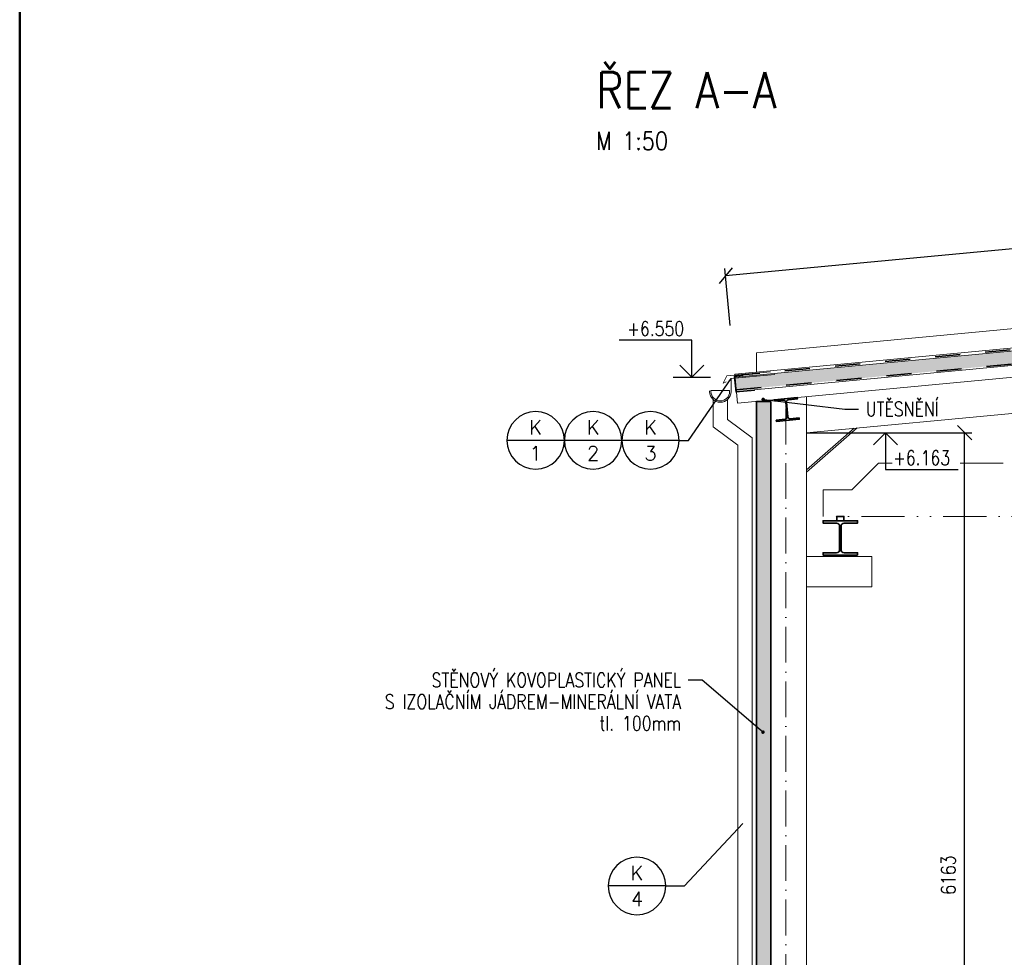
# Model space of a CAD drawing. Header units: millimetres. Extents: x -25606 to 96684, y -22894 to 47132.
# Tile 3 of 89: x -25606 to -18746, y -9804 to -3275. Entities that reach past the tile are written whole.
import ezdxf
from ezdxf import colors
from ezdxf.entities.mleader import LeaderData, LeaderLine
from ezdxf.enums import TextEntityAlignment as Align
from ezdxf.math import Vec2, Vec3

# ---------------------------------------------------------------- set-up
doc = ezdxf.new("R2010")
doc.units = ezdxf.units.MM
doc.header["$LTSCALE"] = 50
for name, pattern in [('A_CARA_15', [7.6, 5, -1.3, 0, -1.3]), ('A_CARA_16', [11.4, 6, -1.8, 0, -1.8, 0, -1.8]), ('IZOL', [3.5, 1.75, -1.75])]:
    doc.linetypes.add(name, pattern=pattern)
doc.layers.get('Defpoints').update_dxf_attribs({"color": 132})
for name, color, linetype, lineweight in [('CA_HYDROIZOLACE', 62, 'IZOL', 35), ('CA_KOTY', 3, 'Continuous', 25), ('CA_LEHOPL', 93, 'Continuous', 35), ('CA_OK18', 5, 'Continuous', 18), ('CA_OK35', 62, 'Continuous', 35), ('CA_OSY', 5, 'A_CARA_15', 18), ('CA_POHHRA18', 8, 'Continuous', 18), ('CA_PSVBUB', 3, 'Continuous', 25), ('CA_SRAFY', 9, 'Continuous', 13), ('CA_TEXT25', 7, 'Continuous', 25), ('CA_TEXT5', 1, 'Continuous', 50), ('CA_TG', 9, 'A_CARA_16', 13)]:
    doc.layers.add(name, color=color, linetype=linetype, lineweight=lineweight)
doc.layers.add('Obrysy', color=2, linetype='Continuous')
doc.layers.add('RAMECEK', color=1, linetype='Continuous', lineweight=50, plot=False)
doc.styles.add('ROMANS', font='romans.shx', dxfattribs={"width": 0.8})
doc.styles.get("Standard").update_dxf_attribs({"font": 'romans.shx'})
doc.dimstyles.new('A-50_(2.5)', dxfattribs={"dimscale": 50, "dimtxt": 2, "dimasz": 2, "dimexe": 1, "dimexo": 2, "dimgap": 0, "dimtad": 0, "dimdec": 0, "dimrnd": 1, "dimtxsty": 'ROMANS', "dimblk1": 'OBLIQUE', "dimblk2": 'OBLIQUE', "dimsah": 1, "dimcen": 2, "dimclrd": 256, "dimclre": 256, "dimclrt": 256, "dimadec": 1, "dimazin": 2, "dimtfac": 0.714286, "dimtdec": 0, "dimtmove": 0, "dimatfit": 3, "dimldrblk": 'DOTSMALL', "dimfxl": 7, "dimfxlon": 1, "dimtvp": 1.142857, "dimtfill": 1, "dimtolj": 1, "dimlwd": -1, "dimlwe": -1, "dimarcsym": 0})

# ---------------------------------------------------------------- blocks, each defined once
blk = doc.blocks.new('_Oblique')
at = {"color": 0, "linetype": 'ByBlock', "lineweight": -2}
blk.add_line((-0.5, -0.5), (0.5, 0.5), dxfattribs=at)
blk = doc.blocks.new('*D112')
at = {"layer": 'CA_KOTY', "transparency": 16777216}
for p, q in [((-19372.2, -6151.1), (-18972.2, -6151.1)), ((-19022.2, -12313.6), (-19022.2, -6151.1)), ((-19372.2, -12313.6), (-18972.2, -12313.6))]:
    blk.add_line(p, q, dxfattribs=at)
at = {"layer": 'Defpoints', "color": 0, "transparency": 16777216}
for p in [(-20123.5, -6151.1), (-19022.2, -6151.1), (-20113.5, -12313.6)]:
    blk.add_point(p, dxfattribs=at)
at = {"layer": 'CA_KOTY', "transparency": 16777216, "xscale": 100, "yscale": 100, "zscale": 100}
for p, rotation in [((-19022.2, -6151.1), 90), ((-19022.2, -12313.6), 270)]:
    blk.add_blockref('_Oblique', p, dxfattribs=dict(at, rotation=rotation))
at = {"layer": 'CA_KOTY', "transparency": 16777216, "insert": (-19136.5, -9232.3), "char_height": 100, "attachment_point": 5, "rotation": 90, "style": 'ROMANS', "bg_fill": 3, "box_fill_scale": 1.1, "bg_fill_color": 256, "bg_fill_true_color": 13158600, "bg_fill_transparency": 0}
blk.add_mtext('\\A1;6163', dxfattribs=at)
blk = doc.blocks.new('_DotSmall')
at = {"color": 0, "linetype": 'ByBlock', "const_width": 0.5}
blk.add_lwpolyline([(-0.0625, 0, 1), (0.0625, 0, 1)], format="xyb", close=True, dxfattribs=at)
blk = doc.blocks.new('_Dot')
at = {"layer": 'Obrysy', "color": 0, "lineweight": -2}
blk.add_line((-0.5, 0), (-1, 0), dxfattribs=at)
at = {"layer": 'Obrysy', "color": 0, "const_width": 0.5}
blk.add_lwpolyline([(-0.25, 0, 1), (0.25, 0, 1)], format="xyb", close=True, dxfattribs=at)
blk = doc.blocks.new('VYROBEK')
blk.add_line((-2, 0), (2, 0))
blk.add_circle((0, 0), 2)
for tag, p in [('ZNACKA', (0, 0.4)), ('TYP', (0, -1.4))]:
    blk.add_attdef(tag, text='', height=1).set_placement(p, align=Align.CENTER)
blk = doc.blocks.new('*D260')
at = {"layer": 'CA_KOTY', "transparency": 16777216}
for p, q in [((-16050.3, -4971.7), (-16087.8, -4573.5)), ((-20688.1, -5056.7), (-16083.1, -4623.3)), ((-20655.3, -5405.1), (-20692.8, -5006.9))]:
    blk.add_line(p, q, dxfattribs=at)
at = {"layer": 'Defpoints', "color": 0, "transparency": 16777216}
for p in [(-16083.1, -4623.3), (-16018.5, -5310.2), (-20623.5, -5743.6)]:
    blk.add_point(p, dxfattribs=at)
at = {"layer": 'CA_KOTY', "transparency": 16777216, "xscale": 100, "yscale": 100, "zscale": 100}
for p, rotation in [((-16083.1, -4623.3), 5.376705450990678), ((-20688.1, -5056.7), 185.3767054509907)]:
    blk.add_blockref('_Oblique', p, dxfattribs=dict(at, rotation=rotation))
at = {"layer": 'CA_KOTY', "transparency": 16777216, "insert": (-18396.3, -4726.2), "char_height": 100, "attachment_point": 5, "rotation": 5.37671, "style": 'ROMANS', "bg_fill": 3, "box_fill_scale": 1.1, "bg_fill_color": 256, "bg_fill_true_color": 13158600, "bg_fill_transparency": 0}
blk.add_mtext('\\A1;4625', dxfattribs=at)

msp = doc.modelspace()

# ---------------------------------------------------------------- hatches: boundary and pattern name
at = {"layer": 'CA_SRAFY'}
h = msp.add_hatch(dxfattribs=at)
h.set_pattern_fill('HONEY', color=256, scale=12)
h.paths.add_polyline_path([(-16018.46, -5420.69), (-11423.78, -5853.13), (-11415.34, -5763.53), (-16018.46, -5330.3), (-20621.58, -5763.53), (-20613.15, -5853.13)])
h = msp.add_hatch(dxfattribs=at)
h.set_pattern_fill('FP_72', color=256, scale=0.5, angle=246.422, style=0, pattern_type=2)
h.set_pattern_definition([(156.422, (-20378.428, -1974.9), (-99.38447, 6e-06), [17.1605, -9.053, 45.166, -9.053, -28.0045]), (156.422, (-20378.428, -1974.9), (-99.38447, 6e-06), [-80.4325, 17.1605, -10.844]), (203.578, (-20378.428, -2000.926), (0.00019, -43.37448), [17.1605, -9.053, 45.166, -9.053, -28.0045]), (203.578, (-20378.428, -2000.926), (0.00019, -43.37448), [-80.4325, 17.1605, -10.844]), (90, (-20378.43, -2000.93), (-99.384, 4e-13), [26.0245, -17.3495]), (90, (-20467.87, -1979.24), (-99.384, 4e-13), [26.0245, -17.3495]), (180, (-20394.156, -2007.79), (-1e-13, -43.375), [8.2965, -91.0875]), (180, (-20443.85, -1986.103), (-1e-13, -43.375), [8.2965, -91.0875]), (180, (-20394.157, -1968.037), (-1e-13, -43.375), [8.2965, -91.0875]), (180, (-20443.85, -1946.35), (-1e-13, -43.375), [8.2965, -91.0875])])
h.paths.add_polyline_path([(-20418.5, -5933.6), (-20373.46, -5933.6), (-20373.46, -12003.6), (-20473.46, -12003.6), (-20473.46, -5933.6)])

# ---------------------------------------------------------------- linework, layer by layer
at = {"layer": 'CA_HYDROIZOLACE', "ltscale": 2}
for points in [[(-20622.52, -5753.57), (-16018.46, -5320.25), (-11414.41, -5753.57)], [(-20613.15, -5853.13), (-16018.46, -5420.69), (-11423.78, -5853.13)]]:
    msp.add_lwpolyline(points, dxfattribs=at)
at = {"layer": 'CA_KOTY'}
for p, q in [((-21052.76, -5763.53), (-20793.88, -5763.53)), ((-20123.46, -6151.06), (-19373.08, -6151.06))]:
    msp.add_line(p, q, dxfattribs=at)
for points in [[(-20839.32, -5679.53), (-20923.32, -5763.53), (-21007.32, -5679.53), (-20923.32, -5763.53), (-20839.32, -5679.53), (-20923.32, -5763.53), (-20923.32, -5507.61), (-21430.46, -5507.61)], [(-19658.15, -6235.06), (-19574.15, -6151.06), (-19490.15, -6235.06), (-19574.15, -6151.06), (-19658.15, -6235.06), (-19574.15, -6151.06), (-19574.15, -6406.98), (-19067.02, -6406.98)]]:
    msp.add_lwpolyline(points, dxfattribs=at)
at = {"layer": 'CA_LEHOPL'}
for p, q in [((-20473.46, -12013.6), (-20473.46, -5933.6)), ((-20473.46, -5933.6), (-20373.46, -5933.6)), ((-20373.46, -12013.6), (-20373.46, -5933.6))]:
    msp.add_line(p, q, dxfattribs=at)
at = {"layer": 'CA_OK18', "ltscale": 0.25}
for p, q in [((-16018.46, -5764.71), (-20123.46, -6151.06)), ((-20123.46, -12273.6), (-20123.46, -5899.95)), ((-19771.53, -6117.94), (-20123.46, -6426.73)), ((-20123.46, -6410.1), (-19792.76, -6119.93))]:
    msp.add_line(p, q, dxfattribs=at)
for points in [[(-20621.58, -5763.53), (-16018.46, -5330.3), (-11415.34, -5763.53)], [(-20612.21, -5863.09), (-16018.46, -5430.74), (-11424.71, -5863.09)], [(-20604.48, -5945.23), (-16018.46, -5513.6), (-11432.44, -5945.23)]]:
    msp.add_lwpolyline(points, dxfattribs=at)
for points in [[(-20123.46, -7013.6), (-19668.46, -7013.6), (-19668.46, -7223.6), (-20123.46, -7223.6)], [(-19998.46, -7013.6), (-19778.46, -7013.6), (-19778.46, -7003.6), (-19998.46, -7003.6)]]:
    msp.add_lwpolyline(points, close=True, dxfattribs=at)
at = {"layer": 'CA_OK35'}
for points in [[(-20334.71, -6063.47), (-20272.98, -6057.66, 0.4142136), (-20259.45, -6041.32), (-20269.2, -5937.78, 0.4142134), (-20285.54, -5924.25), (-20347.26, -5930.06), (-20348.11, -5921.1), (-20188.81, -5906.1), (-20187.97, -5915.07), (-20249.69, -5920.87, 0.4142136), (-20263.22, -5937.21), (-20253.48, -6040.76, 0.4142134), (-20237.14, -6054.29), (-20175.41, -6048.48), (-20174.57, -6057.44), (-20333.86, -6072.43), (-20334.71, -6063.47)], [(-19768.46, -7003.6), (-19768.46, -6986.6), (-19862.46, -6986.6, -0.4142136), (-19883.46, -6965.6), (-19883.46, -6801.6, -0.4142136), (-19862.46, -6780.6), (-19768.46, -6780.6), (-19768.46, -6763.6), (-20008.46, -6763.6), (-20008.46, -6780.6), (-19914.46, -6780.6, -0.4142136), (-19893.46, -6801.6), (-19893.46, -6965.6, -0.4142136), (-19914.46, -6986.6), (-20008.46, -6986.6), (-20008.46, -7003.6), (-19768.46, -7003.6)]]:
    msp.add_lwpolyline(points, format="xyb", close=True, dxfattribs=at)
at = {"layer": 'CA_OK35', "elevation": -281250}
msp.add_lwpolyline([(-19913.46, -6763.6), (-19863.46, -6763.6), (-19863.46, -6733.6), (-19913.46, -6733.6), (-19913.46, -6763.6)], close=True, dxfattribs=at)
at = {"layer": 'CA_OSY'}
msp.add_line((-20268.46, -12313.6), (-20268.46, -5913.6), dxfattribs=at)
at = {"layer": 'CA_POHHRA18'}
for p, q in [((-20604.48, -5945.23), (-20623.46, -5743.62)), ((-20373.46, -5938.6), (-20373.46, -5938.6))]:
    msp.add_line(p, q, dxfattribs=at)
for points in [[(-20473.46, -5729.5), (-20473.46, -5593.93), (-16018.46, -5174.63), (-11563.46, -5593.93), (-11563.46, -5729.5)], [(-20623.46, -5743.62), (-16018.46, -5310.21), (-11413.47, -5743.62)], [(-20564.96, -5753.18), (-20627.02, -5759.02), (-20616.71, -5868.54), (-20484.44, -5856.09)], [(-20774.88, -5920.25), (-20774.88, -6109.2), (-20602.61, -6237.08), (-20602.61, -11835.6), (-20765.55, -11922.06), (-20765.55, -12363.6)], [(-20674.88, -5920.27), (-20674.88, -6058.89), (-20502.61, -6186.78), (-20502.61, -11895.74), (-20665.55, -11982.21), (-20665.55, -12363.6)]]:
    msp.add_lwpolyline(points, dxfattribs=at)
at = {"layer": 'CA_POHHRA18', "ltscale": 1.2}
for points in [[(-20344.87, -5745.11), (-20649.87, -5773.82), (-20649.87, -5864.36, -1), (-20799.87, -5864.36), (-20799.87, -5859.85)], [(-20789.87, -5864.36), (-20789.87, -5857.66), (-20659.88, -5857.66), (-20659.87, -5864.36, -1), (-20789.87, -5864.36)]]:
    msp.add_lwpolyline(points, format="xyb", dxfattribs=at)
msp.add_lwpolyline([(-20374.3, -5725.99), (-20679.3, -5754.7), (-20704.73, -5805.52), (-20684.79, -5796.75)], dxfattribs=at)
at = {"layer": 'CA_PSVBUB'}
for points in [[(-21011.13, -6204.39), (-20945.27, -6204.39), (-20649.87, -5773.82)], [(-21105.21, -9307.48), (-20973.49, -9307.48), (-20567.72, -8872.93)]]:
    msp.add_lwpolyline(points, dxfattribs=at)
at = {"layer": 'CA_TG', "elevation": -281250}
msp.add_lwpolyline([(-20008.46, -6733.6), (-20008.46, -6548.6), (-19808.46, -6548.6), (-19623.46, -6363.6), (-12413.46, -6363.6), (-12228.46, -6548.6), (-12028.46, -6548.6), (-12028.46, -6733.6)], close=True, dxfattribs=at)
at = {"layer": 'RAMECEK'}
msp.add_lwpolyline([(-25606.02, 47132.5), (24397.19, 47132.5), (24397.19, -22084.19), (-25606.02, -22084.19)], close=True, dxfattribs=at)

# ---------------------------------------------------------------- block references
at = {"layer": 'CA_PSVBUB'}
ref = msp.add_blockref('VYROBEK', (-22011.13, -6204.39), dxfattribs=dict(at, xscale=-100, yscale=100, zscale=100))
ref.add_attrib('ZNACKA', 'K', dxfattribs={"layer": '0', "height": 100}).set_placement((-22011.13, -6164.39), align=Align.CENTER)
ref.add_attrib('TYP', '1', dxfattribs={"layer": '0', "height": 100}).set_placement((-22011.13, -6344.39), align=Align.CENTER)
ref = msp.add_blockref('VYROBEK', (-21611.13, -6204.39), dxfattribs=dict(at, xscale=-100, yscale=100, zscale=100))
ref.add_attrib('ZNACKA', 'K', dxfattribs={"layer": '0', "height": 100}).set_placement((-21611.13, -6164.39), align=Align.CENTER)
ref.add_attrib('TYP', '2', dxfattribs={"layer": '0', "height": 100}).set_placement((-21611.13, -6344.39), align=Align.CENTER)
ref = msp.add_blockref('VYROBEK', (-21211.13, -6204.39), dxfattribs=dict(at, xscale=-100, yscale=100, zscale=100))
ref.add_attrib('ZNACKA', 'K', dxfattribs={"layer": '0', "height": 100}).set_placement((-21211.13, -6164.39), align=Align.CENTER)
ref.add_attrib('TYP', '3', dxfattribs={"layer": '0', "height": 100}).set_placement((-21211.13, -6344.39), align=Align.CENTER)
ref = msp.add_blockref('VYROBEK', (-21305.21, -9307.48), dxfattribs=dict(at, xscale=-100, yscale=100, zscale=100))
ref.add_attrib('ZNACKA', 'K', dxfattribs={"layer": '0', "height": 100}).set_placement((-21305.21, -9267.48), align=Align.CENTER)
ref.add_attrib('TYP', '4', dxfattribs={"layer": '0', "height": 100}).set_placement((-21305.21, -9447.48), align=Align.CENTER)

# ---------------------------------------------------------------- texts
at = {"layer": 'CA_TEXT5', "insert": (-21589.93, -3639.61), "char_height": 250, "width": 4.547473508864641e-12, "attachment_point": 1, "style": 'ROMANS'}
msp.add_mtext('\\pxql;{\\W0.85;ŘEZ A-A\\P\\H0.5x;\\C7;M 1:50}', dxfattribs=at)

# ---------------------------------------------------------------- next in the draw order: texts
at = {"layer": 'CA_KOTY', "insert": (-20976.22, -5476.61), "char_height": 100, "width": 1.833200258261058e-12, "attachment_point": 9, "style": 'ROMANS', "bg_fill": 3, "box_fill_scale": 1.05, "bg_fill_color": 256, "bg_fill_transparency": 0}
msp.add_mtext('+6.550', dxfattribs=at)

# ---------------------------------------------------------------- next in the draw order: dimensions: what is measured, and where the dimension line sits
at = {"layer": 'CA_KOTY'}
dim = msp.add_linear_dim(base=(-16083.12, -4623.27), p1=(-20623.46, -5743.62), p2=(-16018.46, -5310.21), angle=5.376705, dimstyle='A-50_(2.5)', override={"dimtmove": 1}, dxfattribs=at)
dim.commit()
dim.dimension.update_dxf_attribs({"geometry": '*D260', "text_midpoint": (-18396.32, -4726.19)})
dim = msp.add_linear_dim(base=(-19022.24, -6151.06), p1=(-20113.46, -12313.6), p2=(-20123.46, -6151.06), angle=90, dimstyle='A-50_(2.5)', dxfattribs=at)
dim.commit()
dim.dimension.update_dxf_attribs({"geometry": '*D112', "text_midpoint": (-19136.52, -9232.33)})

# ---------------------------------------------------------------- next in the draw order: leaders
at = {"layer": 'CA_TEXT25'}
ml = msp.add_multileader_mtext('Standard', dxfattribs=at)
ml.set_content('\\A1;STĚNOVÝ KOVOPLASTICKÝ PANEL\\PS IZOLAČNÍM JÁDREM-MINERÁLNÍ VATA\\Ptl. 100mm', color=256, style='ROMANS')
ml.set_leader_properties()
ml.set_arrow_properties(name='DOT')
ml.build(insert=Vec2(0, 0))
ml.multileader.update_dxf_attribs({"dogleg_length": 50, "arrow_head_size": 25})
ctx = ml.context
ctx.base_point, ctx.char_height, ctx.arrow_head_size, ctx.landing_gap_size, ctx.plane_origin = Vec3(-23383.13, -7874.07), 100, 25, 50, Vec3(-35305.74, -23742.94)
ctx.text_align_type = 2
notes = []
notes.append((ctx, [(1, (1, 1, 0), (-20851.86, -7874.07), (-1, 0), 96.03, [(1, [(-20427.44, -8236.07)], 0, [])])]))
ctx.mtext.insert, ctx.mtext.defined_height, ctx.mtext.alignment, ctx.mtext.line_spacing_factor, ctx.mtext.line_spacing_style, ctx.mtext.flow_direction = Vec3(-20997.89, -7824.07), 1.341504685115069e-11, 3, 0.9, 2, 5
ctx.mtext.has_bg_fill, ctx.mtext.bg_color, ctx.mtext.bg_scale_factor, ctx.mtext.bg_transparency, ctx.mtext.use_window_bg_color = 1, -1073741824, 1, 0, 1
for ctx, leaders in notes:
    for number, flags, end, landing, length, lines in leaders:
        leader = LeaderData()
        leader.index, (leader.has_last_leader_line, leader.has_dogleg_vector, leader.attachment_direction) = number, flags
        leader.last_leader_point, leader.dogleg_vector, leader.dogleg_length = Vec3(end), Vec3(landing), length
        for number, points, colour, breaks in lines:
            line = LeaderLine()
            line.index, line.vertices, line.color, line.breaks = number, Vec3.list(points), colors.encode_raw_color(colour), breaks
            leader.lines.append(line)
        ctx.leaders.append(leader)

# ---------------------------------------------------------------- next in the draw order: texts
at = {"layer": 'CA_KOTY', "insert": (-19521.25, -6375.98), "char_height": 100, "width": 1.833200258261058e-12, "attachment_point": 7, "style": 'ROMANS', "bg_fill": 3, "box_fill_scale": 1.05, "bg_fill_color": 256, "bg_fill_transparency": 0}
msp.add_mtext('+6.163', dxfattribs=at)

# ---------------------------------------------------------------- next in the draw order: leaders
at = {"layer": 'CA_TEXT25'}
ml = msp.add_multileader_mtext('Standard', dxfattribs=at)
ml.set_content('\\A1;UTĚSNĚNÍ', color=256, style='ROMANS')
ml.set_leader_properties()
ml.set_arrow_properties(name='DOT')
ml.build(insert=Vec2(0, 0))
ml.multileader.update_dxf_attribs({"dogleg_length": 50, "arrow_head_size": 25})
ctx = ml.context
ctx.base_point, ctx.char_height, ctx.arrow_head_size, ctx.landing_gap_size, ctx.plane_origin = Vec3(-19761.11, -5986.02), 100, 25, 50, Vec3(-5403.25, -21854.88)
notes = []
notes.append((ctx, [(1, (1, 1, 0), (-19857.13, -5986.02), (1, 0), 96.03, [(1, [(-20425.76, -5919.51)], 0, [])])]))
ctx.mtext.insert, ctx.mtext.defined_height, ctx.mtext.line_spacing_factor, ctx.mtext.line_spacing_style, ctx.mtext.flow_direction = Vec3(-19711.11, -5936.02), 1.341504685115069e-11, 0.9, 2, 5
ctx.mtext.has_bg_fill, ctx.mtext.bg_color, ctx.mtext.bg_scale_factor, ctx.mtext.bg_transparency, ctx.mtext.use_window_bg_color = 1, -1073741824, 1, 0, 1
for ctx, leaders in notes:
    for number, flags, end, landing, length, lines in leaders:
        leader = LeaderData()
        leader.index, (leader.has_last_leader_line, leader.has_dogleg_vector, leader.attachment_direction) = number, flags
        leader.last_leader_point, leader.dogleg_vector, leader.dogleg_length = Vec3(end), Vec3(landing), length
        for number, points, colour, breaks in lines:
            line = LeaderLine()
            line.index, line.vertices, line.color, line.breaks = number, Vec3.list(points), colors.encode_raw_color(colour), breaks
            leader.lines.append(line)
        ctx.leaders.append(leader)

doc.saveas('drawing.dxf')
